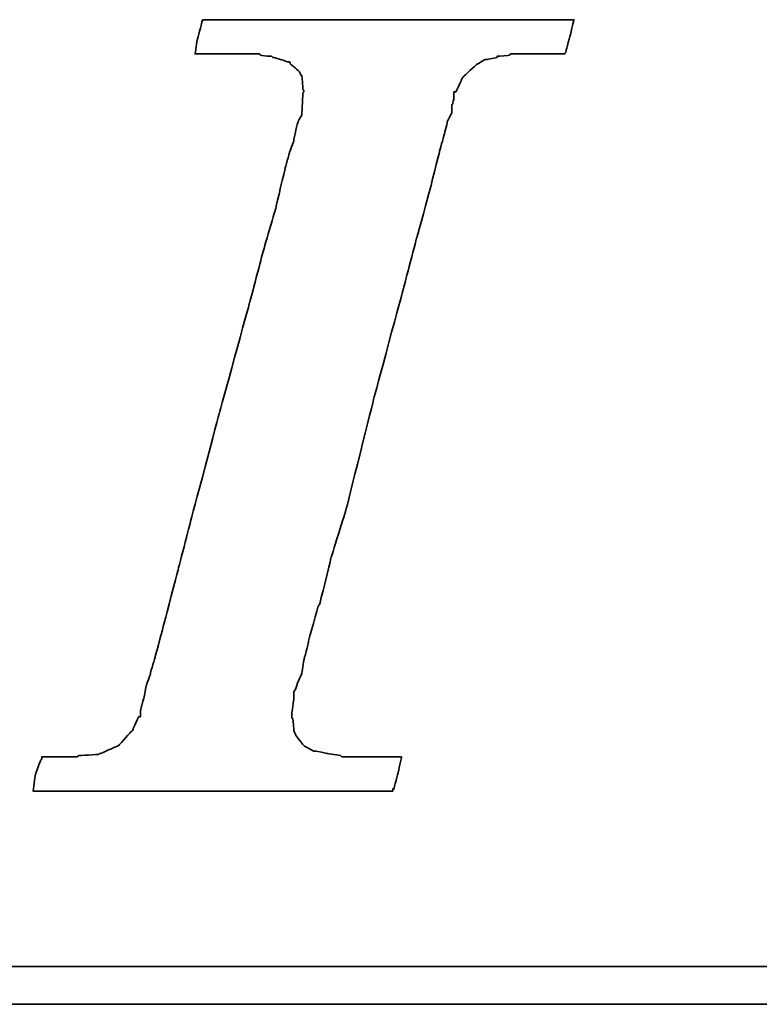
# Model space of a CAD drawing. Header units: millimetres. Extents: x 740 to 1274, y 165 to 336.
# Tile 33 of 54: x 1132.35 to 1136.51, y 218.49 to 224.04. Entities that reach past the tile are written whole.
import ezdxf

# ---------------------------------------------------------------- set-up
doc = ezdxf.new("R2010")
doc.units = ezdxf.units.MM
doc.header["$LTSCALE"] = 2
doc.layers.add('DIM', color=4, linetype='Continuous')
doc.layers.add('layer 1', color=7, linetype='Continuous')

# ---------------------------------------------------------------- blocks, each defined once
blk = doc.blocks.new('TBI MOTION logo(完整正式版)')
at = {"layer": 'layer 1', "color": 22, "lineweight": 35}
for points, knots in [([(-40.59125, -7.94375), (-40.59125, -7.94375), (-40.97375, -7.94375), (-40.97375, -7.94375), (-40.97375, -7.94375), (-40.97375, -7.94375), (-41.38125, -7.94375), (-41.38125, -7.94375), (-41.38125, -7.94375), (-41.38125, -7.94375), (-41.54875, -7.94375), (-41.54875, -7.94375), (-41.54875, -7.94375), (-41.54875, -7.94375), (-41.59875, -7.94375), (-41.59875, -7.94375), (-41.59875, -7.94375), (-41.59875, -7.94375), (-41.88375, -7.94375), (-41.88375, -7.94375), (-41.88375, -7.94375), (-41.88375, -7.94375), (-41.90875, -7.91875), (-41.90875, -7.91875), (-41.90875, -7.91875), (-41.90875, -7.91875), (-42.19875, -7.87125), (-42.19875, -7.87125), (-42.19875, -7.87125), (-42.19875, -7.87125), (-42.43875, -7.82375), (-42.43875, -7.82375), (-42.43875, -7.82375), (-42.43875, -7.82375), (-42.45875, -7.82375), (-42.45875, -7.82375), (-42.45875, -7.82375), (-42.45875, -7.82375), (-42.48625, -7.82375), (-42.48625, -7.82375), (-42.48625, -7.82375), (-42.48625, -7.82375), (-42.67625, -7.72375), (-42.67625, -7.72375), (-42.67625, -7.72375), (-42.67625, -7.72375), (-42.70125, -7.70375), (-42.70125, -7.70375), (-42.70125, -7.70375), (-42.70125, -7.70375), (-42.72375, -7.67875), (-42.72375, -7.67875), (-42.72375, -7.67875), (-42.72375, -7.67875), (-42.86875, -7.48875), (-42.86875, -7.48875), (-42.86875, -7.48875), (-42.86875, -7.48875), (-42.89375, -7.43875), (-42.89375, -7.43875), (-42.89375, -7.43875), (-42.89375, -7.43875), (-42.91875, -7.38875), (-42.91875, -7.38875), (-42.91875, -7.38875), (-42.91875, -7.38875), (-42.93875, -7.12875), (-42.93875, -7.12875), (-42.93875, -7.12875), (-42.93875, -7.12875), (-42.96375, -7.10375), (-42.96375, -7.10375), (-42.96375, -7.10375), (-42.96375, -7.10375), (-42.96375, -7.05375), (-42.96375, -7.05375), (-42.96375, -7.05375), (-42.96375, -7.05375), (-42.96375, -7.00875), (-42.96375, -7.00875), (-42.96375, -7.00875), (-42.96375, -7.00875), (-42.91875, -6.69625), (-42.91875, -6.69625), (-42.91875, -6.69625), (-42.91875, -6.69625), (-42.91875, -6.62375), (-42.91875, -6.62375), (-42.91875, -6.62375), (-42.91875, -6.62375), (-42.91875, -6.59625), (-42.91875, -6.59625), (-42.91875, -6.59625), (-42.91875, -6.59625), (-42.91875, -6.57375), (-42.91875, -6.57375), (-42.91875, -6.57375), (-42.91875, -6.57375), (-42.91875, -6.52875), (-42.91875, -6.52875), (-42.91875, -6.52875), (-42.91875, -6.52875), (-42.89375, -6.50375), (-42.89375, -6.50375), (-42.89375, -6.50375), (-42.89375, -6.50375), (-42.84375, -6.38375), (-42.84375, -6.38375), (-42.84375, -6.38375), (-42.84375, -6.38375), (-42.84375, -6.35875), (-42.84375, -6.35875), (-42.84375, -6.35875), (-42.84375, -6.35875), (-42.74625, -6.14375), (-42.74625, -6.14375), (-42.74625, -6.14375), (-42.74625, -6.14375), (-42.70125, -5.85375), (-42.70125, -5.85375), (-42.70125, -5.85375), (-42.70125, -5.85375), (-42.60375, -5.47125), (-42.60375, -5.47125), (-42.60375, -5.47125), (-42.60375, -5.47125), (-42.60375, -5.44875), (-42.60375, -5.44875), (-42.60375, -5.44875), (-42.60375, -5.44875), (-42.38875, -4.67875), (-42.38875, -4.67875), (-42.38875, -4.67875), (-42.38875, -4.67875), (-42.36375, -4.65375), (-42.36375, -4.65375), (-42.36375, -4.65375), (-42.36375, -4.65375), (-42.12375, -3.69625), (-42.12375, -3.69625), (-42.12375, -3.69625), (-42.12375, -3.69625), (-42.12375, -3.67374), (-42.12375, -3.67374), (-42.12375, -3.67374), (-42.12375, -3.67374), (-41.78875, -2.59374), (-41.78875, -2.59374), (-41.78875, -2.59374), (-41.78875, -2.59374), (-41.18875, -0.19375), (-41.18875, -0.19375), (-41.18875, -0.19375), (-41.18875, -0.19375), (-40.54375, 2.20624), (-40.54375, 2.20624), (-40.54375, 2.20624), (-40.54375, 2.20624), (-40.25375, 3.30875), (-40.25375, 3.30875), (-40.25375, 3.30875), (-40.25375, 3.30875), (-39.98875, 4.27125), (-39.98875, 4.27125), (-39.98875, 4.27125), (-39.98875, 4.27125), (-39.77375, 5.13125), (-39.77375, 5.13125), (-39.77375, 5.13125), (-39.77375, 5.13125), (-39.67875, 5.47125), (-39.67875, 5.47125), (-39.67875, 5.47125), (-39.67875, 5.47125), (-39.60375, 5.75625), (-39.60375, 5.75625), (-39.60375, 5.75625), (-39.60375, 5.75625), (-39.60375, 5.78125), (-39.60375, 5.78125), (-39.60375, 5.78125), (-39.60375, 5.78125), (-39.50875, 5.97125), (-39.50875, 5.97125), (-39.50875, 5.97125), (-39.50875, 5.97125), (-39.50875, 6.13875), (-39.50875, 6.13875), (-39.50875, 6.13875), (-39.50875, 6.13875), (-39.48625, 6.16625), (-39.48625, 6.16625), (-39.48625, 6.16625), (-39.48625, 6.16625), (-39.46125, 6.28625), (-39.46125, 6.28625), (-39.46125, 6.28625), (-39.46125, 6.28625), (-39.46125, 6.42625), (-39.46125, 6.42625), (-39.46125, 6.42625), (-39.46125, 6.42625), (-39.41375, 6.42625), (-39.41375, 6.42625), (-39.41375, 6.42625), (-39.41375, 6.42625), (-39.29375, 6.69125), (-39.29375, 6.69125), (-39.29375, 6.69125), (-39.29375, 6.69125), (-39.26875, 6.74125), (-39.26875, 6.74125), (-39.26875, 6.74125), (-39.26875, 6.74125), (-39.24375, 6.76625), (-39.24375, 6.76625), (-39.24375, 6.76625), (-39.24375, 6.76625), (-38.98375, 7.00624), (-38.98375, 7.00624), (-38.98375, 7.00624), (-38.98375, 7.00624), (-38.95625, 7.02624), (-38.95625, 7.02624), (-38.95625, 7.02624), (-38.95625, 7.02624), (-38.78875, 7.12624), (-38.78875, 7.12624), (-38.78875, 7.12624), (-38.78875, 7.12624), (-38.76375, 7.12624), (-38.76375, 7.12624), (-38.76375, 7.12624), (-38.76375, 7.12624), (-38.74375, 7.12624), (-38.74375, 7.12624), (-38.74375, 7.12624), (-38.74375, 7.12624), (-38.52875, 7.17125), (-38.52875, 7.17125), (-38.52875, 7.17125), (-38.52875, 7.17125), (-38.52875, 7.19624), (-38.52875, 7.19624), (-38.52875, 7.19624), (-38.52875, 7.19624), (-38.50375, 7.19624), (-38.50375, 7.19624), (-38.50375, 7.19624), (-38.50375, 7.19624), (-38.26125, 7.21875), (-38.26125, 7.21875), (-38.26125, 7.21875), (-38.26125, 7.21875), (-38.23875, 7.24624), (-38.23875, 7.24624), (-38.23875, 7.24624), (-38.23875, 7.24624), (-38.21625, 7.24624), (-38.21625, 7.24624), (-38.21625, 7.24624), (-38.21625, 7.24624), (-38.18875, 7.24624), (-38.18875, 7.24624), (-38.18875, 7.24624), (-38.18875, 7.24624), (-37.90375, 7.24624), (-37.90375, 7.24624), (-37.90375, 7.24624), (-37.90375, 7.24624), (-37.85375, 7.24624), (-37.85375, 7.24624), (-37.85375, 7.24624), (-37.85375, 7.24624), (-37.75875, 7.24624), (-37.75875, 7.24624), (-37.75875, 7.24624), (-37.75875, 7.24624), (-37.42375, 7.24624), (-37.42375, 7.24624), (-37.42375, 7.24624), (-37.42375, 7.24624), (-37.08875, 7.24624), (-37.08875, 7.24624), (-37.08875, 7.24624), (-37.08875, 7.24624), (-37.06375, 7.24624), (-37.06375, 7.24624), (-37.06375, 7.24624), (-37.06375, 7.24624), (-37.06375, 7.26624), (-37.06375, 7.26624), (-37.06375, 7.26624), (-37.06375, 7.26624), (-37.03875, 7.29125), (-37.03875, 7.29125), (-37.03875, 7.29125), (-37.03875, 7.29125), (-37.03875, 7.31625), (-37.03875, 7.31625), (-37.03875, 7.31625), (-37.03875, 7.31625), (-36.94125, 7.67625), (-36.94125, 7.67625), (-36.94125, 7.67625), (-36.94125, 7.67625), (-36.86875, 7.98625), (-36.86875, 7.98625), (-36.86875, 7.98625), (-36.86875, 7.98625), (-36.98875, 7.98625), (-36.98875, 7.98625), (-36.98875, 7.98625), (-36.98875, 7.98625), (-37.42375, 7.98625), (-37.42375, 7.98625), (-37.42375, 7.98625), (-37.42375, 7.98625), (-37.94875, 7.98625), (-37.94875, 7.98625), (-37.94875, 7.98625), (-37.94875, 7.98625), (-38.57375, 7.98625), (-38.57375, 7.98625), (-38.57375, 7.98625), (-38.57375, 7.98625), (-39.29375, 7.98625), (-39.29375, 7.98625), (-39.29375, 7.98625), (-39.29375, 7.98625), (-40.82875, 7.98625), (-40.82875, 7.98625), (-40.82875, 7.98625), (-40.82875, 7.98625), (-42.36375, 7.98625), (-42.36375, 7.98625), (-42.36375, 7.98625), (-42.36375, 7.98625), (-43.08375, 7.98625), (-43.08375, 7.98625), (-43.08375, 7.98625), (-43.08375, 7.98625), (-43.70875, 7.98625), (-43.70875, 7.98625), (-43.70875, 7.98625), (-43.70875, 7.98625), (-44.23375, 7.98625), (-44.23375, 7.98625), (-44.23375, 7.98625), (-44.23375, 7.98625), (-44.66875, 7.98625), (-44.66875, 7.98625), (-44.66875, 7.98625), (-44.66875, 7.98625), (-44.88375, 7.98625), (-44.88375, 7.98625), (-44.88375, 7.98625), (-44.88375, 7.98625), (-44.90875, 7.94125), (-44.90875, 7.94125), (-44.90875, 7.94125), (-44.90875, 7.94125), (-44.90875, 7.91625), (-44.90875, 7.91625), (-44.90875, 7.91625), (-44.90875, 7.91625), (-45.00375, 7.55625), (-45.00375, 7.55625), (-45.00375, 7.55625), (-45.00375, 7.55625), (-45.05375, 7.24624), (-45.05375, 7.24624), (-45.05375, 7.24624), (-45.05375, 7.24624), (-44.61875, 7.24624), (-44.61875, 7.24624), (-44.61875, 7.24624), (-44.61875, 7.24624), (-44.11375, 7.24624), (-44.11375, 7.24624), (-44.11375, 7.24624), (-44.11375, 7.24624), (-43.99375, 7.24624), (-43.99375, 7.24624), (-43.99375, 7.24624), (-43.99375, 7.24624), (-43.94625, 7.24624), (-43.94625, 7.24624), (-43.94625, 7.24624), (-43.94625, 7.24624), (-43.92374, 7.24624), (-43.92374, 7.24624), (-43.92374, 7.24624), (-43.92374, 7.24624), (-43.65875, 7.24624), (-43.65875, 7.24624), (-43.65875, 7.24624), (-43.65875, 7.24624), (-43.63875, 7.21875), (-43.63875, 7.21875), (-43.63875, 7.21875), (-43.63875, 7.21875), (-43.46875, 7.19624), (-43.46875, 7.19624), (-43.46875, 7.19624), (-43.46875, 7.19624), (-43.39875, 7.19624), (-43.39875, 7.19624), (-43.39875, 7.19624), (-43.39875, 7.19624), (-43.37125, 7.17125), (-43.37125, 7.17125), (-43.37125, 7.17125), (-43.37125, 7.17125), (-43.34875, 7.17125), (-43.34875, 7.17125), (-43.34875, 7.17125), (-43.34875, 7.17125), (-43.20375, 7.12624), (-43.20375, 7.12624), (-43.20375, 7.12624), (-43.20375, 7.12624), (-43.05875, 7.07624), (-43.05875, 7.07624), (-43.05875, 7.07624), (-43.05875, 7.07624), (-43.01375, 7.07624), (-43.01375, 7.07624), (-43.01375, 7.07624), (-43.01375, 7.07624), (-42.98875, 7.02624), (-42.98875, 7.02624), (-42.98875, 7.02624), (-42.98875, 7.02624), (-42.79875, 6.86125), (-42.79875, 6.86125), (-42.79875, 6.86125), (-42.79875, 6.86125), (-42.77375, 6.81125), (-42.77375, 6.81125), (-42.77375, 6.81125), (-42.77375, 6.81125), (-42.74625, 6.76625), (-42.74625, 6.76625), (-42.74625, 6.76625), (-42.74625, 6.76625), (-42.72375, 6.47625), (-42.72375, 6.47625), (-42.72375, 6.47625), (-42.72375, 6.47625), (-42.70125, 6.45124), (-42.70125, 6.45124), (-42.70125, 6.45124), (-42.70125, 6.45124), (-42.70125, 6.42625), (-42.70125, 6.42625), (-42.70125, 6.42625), (-42.70125, 6.42625), (-42.72375, 6.40625), (-42.72375, 6.40625), (-42.72375, 6.40625), (-42.72375, 6.40625), (-42.74625, 5.97125), (-42.74625, 5.97125), (-42.74625, 5.97125), (-42.74625, 5.97125), (-42.74625, 5.94625), (-42.74625, 5.94625), (-42.74625, 5.94625), (-42.74625, 5.94625), (-42.74625, 5.92625), (-42.74625, 5.92625), (-42.74625, 5.92625), (-42.74625, 5.92625), (-42.77375, 5.87625), (-42.77375, 5.87625), (-42.77375, 5.87625), (-42.77375, 5.87625), (-42.81875, 5.80625), (-42.81875, 5.80625), (-42.81875, 5.80625), (-42.81875, 5.80625), (-42.86875, 5.63625), (-42.86875, 5.63625), (-42.86875, 5.63625), (-42.86875, 5.63625), (-42.91875, 5.39625), (-42.91875, 5.39625), (-42.91875, 5.39625), (-42.91875, 5.39625), (-42.91875, 5.37124), (-42.91875, 5.37124), (-42.91875, 5.37124), (-42.91875, 5.37124), (-43.01375, 5.10874), (-43.01375, 5.10874), (-43.01375, 5.10874), (-43.01375, 5.10874), (-43.10875, 4.77124), (-43.10875, 4.77124), (-43.10875, 4.77124), (-43.10875, 4.77124), (-43.29875, 3.95625), (-43.29875, 3.95625), (-43.29875, 3.95625), (-43.29875, 3.95625), (-43.58875, 2.95125), (-43.58875, 2.95125), (-43.58875, 2.95125), (-43.58875, 2.95125), (-43.87375, 1.87125), (-43.87375, 1.87125), (-43.87375, 1.87125), (-43.87375, 1.87125), (-44.52625, -0.50374), (-44.52625, -0.50374), (-44.52625, -0.50374), (-44.52625, -0.50374), (-45.14875, -2.85375), (-45.14875, -2.85375), (-45.14875, -2.85375), (-45.14875, -2.85375), (-45.43375, -3.95875), (-45.43375, -3.95875), (-45.43375, -3.95875), (-45.43375, -3.95875), (-45.69875, -4.96875), (-45.69875, -4.96875), (-45.69875, -4.96875), (-45.69875, -4.96875), (-45.91375, -5.78375), (-45.91375, -5.78375), (-45.91375, -5.78375), (-45.91375, -5.78375), (-46.01375, -6.11875), (-46.01375, -6.11875), (-46.01375, -6.11875), (-46.01375, -6.11875), (-46.01375, -6.14375), (-46.01375, -6.14375), (-46.01375, -6.14375), (-46.01375, -6.14375), (-46.10875, -6.40875), (-46.10875, -6.40875), (-46.10875, -6.40875), (-46.10875, -6.40875), (-46.15375, -6.64875), (-46.15375, -6.64875), (-46.15375, -6.64875), (-46.15375, -6.64875), (-46.20375, -6.83875), (-46.20375, -6.83875), (-46.20375, -6.83875), (-46.20375, -6.83875), (-46.22875, -6.93375), (-46.22875, -6.93375), (-46.22875, -6.93375), (-46.22875, -6.93375), (-46.22875, -7.07875), (-46.22875, -7.07875), (-46.22875, -7.07875), (-46.22875, -7.07875), (-46.27375, -7.07875), (-46.27375, -7.07875), (-46.27375, -7.07875), (-46.27375, -7.07875), (-46.39375, -7.34375), (-46.39375, -7.34375), (-46.39375, -7.34375), (-46.39375, -7.34375), (-46.39375, -7.36875), (-46.39375, -7.36875), (-46.39375, -7.36875), (-46.39375, -7.36875), (-46.42125, -7.38875), (-46.42125, -7.38875), (-46.42125, -7.38875), (-46.42125, -7.38875), (-46.68375, -7.67875), (-46.68375, -7.67875), (-46.68375, -7.67875), (-46.68375, -7.67875), (-46.70875, -7.70375), (-46.70875, -7.70375), (-46.70875, -7.70375), (-46.70875, -7.70375), (-46.75375, -7.72375), (-46.75375, -7.72375), (-46.75375, -7.72375), (-46.75375, -7.72375), (-47.08875, -7.87125), (-47.08875, -7.87125), (-47.08875, -7.87125), (-47.08875, -7.87125), (-47.11625, -7.87125), (-47.11625, -7.87125), (-47.11625, -7.87125), (-47.11625, -7.87125), (-47.13875, -7.89375), (-47.13875, -7.89375), (-47.13875, -7.89375), (-47.13875, -7.89375), (-47.56875, -7.91875), (-47.56875, -7.91875), (-47.56875, -7.91875), (-47.56875, -7.91875), (-47.59625, -7.94375), (-47.59625, -7.94375), (-47.59625, -7.94375), (-47.59625, -7.94375), (-47.64375, -7.94375), (-47.64375, -7.94375), (-47.64375, -7.94375), (-47.64375, -7.94375), (-47.73625, -7.94375), (-47.73625, -7.94375), (-47.73625, -7.94375), (-47.73625, -7.94375), (-48.07375, -7.94375), (-48.07375, -7.94375), (-48.07375, -7.94375), (-48.07375, -7.94375), (-48.36125, -7.94375), (-48.36125, -7.94375), (-48.36125, -7.94375), (-48.36125, -7.94375), (-48.36125, -7.96625), (-48.36125, -7.96625), (-48.36125, -7.96625), (-48.36125, -7.96625), (-48.36125, -7.99125), (-48.36125, -7.99125), (-48.36125, -7.99125), (-48.36125, -7.99125), (-48.38875, -8.01375), (-48.38875, -8.01375), (-48.38875, -8.01375), (-48.38875, -8.01375), (-48.50875, -8.34875), (-48.50875, -8.34875), (-48.50875, -8.34875), (-48.50875, -8.34875), (-48.55375, -8.68625), (-48.55375, -8.68625), (-48.55375, -8.68625), (-48.55375, -8.68625), (-48.45875, -8.68625), (-48.45875, -8.68625), (-48.45875, -8.68625), (-48.45875, -8.68625), (-48.07375, -8.68625), (-48.07375, -8.68625), (-48.07375, -8.68625), (-48.07375, -8.68625), (-47.52375, -8.68625), (-47.52375, -8.68625), (-47.52375, -8.68625), (-47.52375, -8.68625), (-46.92375, -8.68625), (-46.92375, -8.68625), (-46.92375, -8.68625), (-46.92375, -8.68625), (-46.25375, -8.68625), (-46.25375, -8.68625), (-46.25375, -8.68625), (-46.25375, -8.68625), (-46.20375, -8.68625), (-46.20375, -8.68625), (-46.20375, -8.68625), (-46.20375, -8.68625), (-44.71375, -8.68625), (-44.71375, -8.68625), (-44.71375, -8.68625), (-44.71375, -8.68625), (-43.22875, -8.68625), (-43.22875, -8.68625), (-43.22875, -8.68625), (-43.22875, -8.68625), (-42.55875, -8.68625), (-42.55875, -8.68625), (-42.55875, -8.68625), (-42.55875, -8.68625), (-42.50875, -8.68625), (-42.50875, -8.68625), (-42.50875, -8.68625), (-42.50875, -8.68625), (-41.93375, -8.68625), (-41.93375, -8.68625), (-41.93375, -8.68625), (-41.93375, -8.68625), (-41.38125, -8.68625), (-41.38125, -8.68625), (-41.38125, -8.68625), (-41.38125, -8.68625), (-40.97375, -8.68625), (-40.97375, -8.68625), (-40.97375, -8.68625), (-40.97375, -8.68625), (-40.78125, -8.68625), (-40.78125, -8.68625), (-40.78125, -8.68625), (-40.78125, -8.68625), (-40.78125, -8.63875), (-40.78125, -8.63875), (-40.78125, -8.63875), (-40.78125, -8.63875), (-40.75875, -8.63875), (-40.75875, -8.63875), (-40.75875, -8.63875), (-40.75875, -8.63875), (-40.66375, -8.27875), (-40.66375, -8.27875), (-40.66375, -8.27875), (-40.66375, -8.27875), (-40.59125, -7.94375), (-40.59125, -7.94375)], [0, 0, 0, 0, 0.00558659, 0.00558659, 0.00558659, 0.0055866, 0.01117318, 0.01117318, 0.01117318, 0.01117319, 0.01675978, 0.01675978, 0.01675978, 0.01675979, 0.02234637, 0.02234637, 0.02234637, 0.02234638, 0.02793296, 0.02793296, 0.02793296, 0.02793297, 0.03351955, 0.03351955, 0.03351955, 0.03351956, 0.03910615, 0.03910615, 0.03910615, 0.03910616, 0.04469274, 0.04469274, 0.04469274, 0.04469275, 0.05027933, 0.05027933, 0.05027933, 0.05027934, 0.05586592, 0.05586592, 0.05586592, 0.05586593, 0.06145251, 0.06145251, 0.06145251, 0.06145252, 0.06703911, 0.06703911, 0.06703911, 0.06703912, 0.0726257, 0.0726257, 0.0726257, 0.07262571, 0.07821229, 0.07821229, 0.07821229, 0.0782123, 0.08379888, 0.08379888, 0.08379888, 0.08379889, 0.08938547, 0.08938547, 0.08938547, 0.08938548, 0.09497207, 0.09497207, 0.09497207, 0.09497208, 0.10055866, 0.10055866, 0.10055866, 0.10055867, 0.10614525, 0.10614525, 0.10614525, 0.10614526, 0.11173184, 0.11173184, 0.11173184, 0.11173185, 0.11731844, 0.11731844, 0.11731844, 0.11731845, 0.12290503, 0.12290503, 0.12290503, 0.12290504, 0.12849162, 0.12849162, 0.12849162, 0.12849163, 0.13407821, 0.13407821, 0.13407821, 0.13407822, 0.1396648, 0.1396648, 0.1396648, 0.13966481, 0.1452514, 0.1452514, 0.1452514, 0.14525141, 0.15083799, 0.15083799, 0.15083799, 0.150838, 0.15642458, 0.15642458, 0.15642458, 0.15642459, 0.16201117, 0.16201117, 0.16201117, 0.16201118, 0.16759777, 0.16759777, 0.16759777, 0.16759778, 0.17318436, 0.17318436, 0.17318436, 0.17318437, 0.17877095, 0.17877095, 0.17877095, 0.17877096, 0.18435754, 0.18435754, 0.18435754, 0.18435755, 0.18994413, 0.18994413, 0.18994413, 0.18994414, 0.19553073, 0.19553073, 0.19553073, 0.19553074, 0.20111732, 0.20111732, 0.20111732, 0.20111733, 0.20670391, 0.20670391, 0.20670391, 0.20670392, 0.2122905, 0.2122905, 0.2122905, 0.21229051, 0.21787709, 0.21787709, 0.21787709, 0.2178771, 0.22346369, 0.22346369, 0.22346369, 0.2234637, 0.22905028, 0.22905028, 0.22905028, 0.22905029, 0.23463687, 0.23463687, 0.23463687, 0.23463688, 0.24022346, 0.24022346, 0.24022346, 0.24022347, 0.24581006, 0.24581006, 0.24581006, 0.24581007, 0.25139665, 0.25139665, 0.25139665, 0.25139666, 0.25698324, 0.25698324, 0.25698324, 0.25698325, 0.26256983, 0.26256983, 0.26256983, 0.26256984, 0.26815642, 0.26815642, 0.26815642, 0.26815643, 0.27374302, 0.27374302, 0.27374302, 0.27374303, 0.27932961, 0.27932961, 0.27932961, 0.27932962, 0.2849162, 0.2849162, 0.2849162, 0.28491621, 0.29050279, 0.29050279, 0.29050279, 0.2905028, 0.29608939, 0.29608939, 0.29608939, 0.2960894, 0.30167598, 0.30167598, 0.30167598, 0.30167599, 0.30726257, 0.30726257, 0.30726257, 0.30726258, 0.31284916, 0.31284916, 0.31284916, 0.31284917, 0.31843575, 0.31843575, 0.31843575, 0.31843576, 0.32402235, 0.32402235, 0.32402235, 0.32402236, 0.32960894, 0.32960894, 0.32960894, 0.32960895, 0.33519553, 0.33519553, 0.33519553, 0.33519554, 0.34078212, 0.34078212, 0.34078212, 0.34078213, 0.34636872, 0.34636872, 0.34636872, 0.34636873, 0.35195531, 0.35195531, 0.35195531, 0.35195532, 0.3575419, 0.3575419, 0.3575419, 0.35754191, 0.36312849, 0.36312849, 0.36312849, 0.3631285, 0.36871508, 0.36871508, 0.36871508, 0.36871509, 0.37430168, 0.37430168, 0.37430168, 0.37430169, 0.37988827, 0.37988827, 0.37988827, 0.37988828, 0.38547486, 0.38547486, 0.38547486, 0.38547487, 0.39106145, 0.39106145, 0.39106145, 0.39106146, 0.39664804, 0.39664804, 0.39664804, 0.39664805, 0.40223464, 0.40223464, 0.40223464, 0.40223465, 0.40782123, 0.40782123, 0.40782123, 0.40782124, 0.41340782, 0.41340782, 0.41340782, 0.41340783, 0.41899441, 0.41899441, 0.41899441, 0.41899442, 0.42458101, 0.42458101, 0.42458101, 0.42458102, 0.4301676, 0.4301676, 0.4301676, 0.43016761, 0.43575419, 0.43575419, 0.43575419, 0.4357542, 0.44134078, 0.44134078, 0.44134078, 0.44134079, 0.44692737, 0.44692737, 0.44692737, 0.44692738, 0.45251397, 0.45251397, 0.45251397, 0.45251398, 0.45810056, 0.45810056, 0.45810056, 0.45810057, 0.46368715, 0.46368715, 0.46368715, 0.46368716, 0.46927374, 0.46927374, 0.46927374, 0.46927375, 0.47486034, 0.47486034, 0.47486034, 0.47486035, 0.48044693, 0.48044693, 0.48044693, 0.48044694, 0.48603352, 0.48603352, 0.48603352, 0.48603353, 0.49162011, 0.49162011, 0.49162011, 0.49162012, 0.4972067, 0.4972067, 0.4972067, 0.49720671, 0.5027933, 0.5027933, 0.5027933, 0.50279331, 0.50837989, 0.50837989, 0.50837989, 0.5083799, 0.51396648, 0.51396648, 0.51396648, 0.51396649, 0.51955307, 0.51955307, 0.51955307, 0.51955308, 0.52513966, 0.52513966, 0.52513966, 0.52513967, 0.53072626, 0.53072626, 0.53072626, 0.53072627, 0.53631285, 0.53631285, 0.53631285, 0.53631286, 0.54189944, 0.54189944, 0.54189944, 0.54189945, 0.54748603, 0.54748603, 0.54748603, 0.54748604, 0.55307263, 0.55307263, 0.55307263, 0.55307264, 0.55865922, 0.55865922, 0.55865922, 0.55865923, 0.56424581, 0.56424581, 0.56424581, 0.56424582, 0.5698324, 0.5698324, 0.5698324, 0.56983241, 0.57541899, 0.57541899, 0.57541899, 0.575419, 0.58100559, 0.58100559, 0.58100559, 0.5810056, 0.58659218, 0.58659218, 0.58659218, 0.58659219, 0.59217877, 0.59217877, 0.59217877, 0.59217878, 0.59776536, 0.59776536, 0.59776536, 0.59776537, 0.60335196, 0.60335196, 0.60335196, 0.60335197, 0.60893855, 0.60893855, 0.60893855, 0.60893856, 0.61452514, 0.61452514, 0.61452514, 0.61452515, 0.62011173, 0.62011173, 0.62011173, 0.62011174, 0.62569832, 0.62569832, 0.62569832, 0.62569833, 0.63128492, 0.63128492, 0.63128492, 0.63128493, 0.63687151, 0.63687151, 0.63687151, 0.63687152, 0.6424581, 0.6424581, 0.6424581, 0.64245811, 0.64804469, 0.64804469, 0.64804469, 0.6480447, 0.65363128, 0.65363128, 0.65363128, 0.65363129, 0.65921788, 0.65921788, 0.65921788, 0.65921789, 0.66480447, 0.66480447, 0.66480447, 0.66480448, 0.67039106, 0.67039106, 0.67039106, 0.67039107, 0.67597765, 0.67597765, 0.67597765, 0.67597766, 0.68156425, 0.68156425, 0.68156425, 0.68156426, 0.68715084, 0.68715084, 0.68715084, 0.68715085, 0.69273743, 0.69273743, 0.69273743, 0.69273744, 0.69832402, 0.69832402, 0.69832402, 0.69832403, 0.70391061, 0.70391061, 0.70391061, 0.70391062, 0.70949721, 0.70949721, 0.70949721, 0.70949722, 0.7150838, 0.7150838, 0.7150838, 0.71508381, 0.72067039, 0.72067039, 0.72067039, 0.7206704, 0.72625698, 0.72625698, 0.72625698, 0.72625699, 0.73184358, 0.73184358, 0.73184358, 0.73184359, 0.73743017, 0.73743017, 0.73743017, 0.73743018, 0.74301676, 0.74301676, 0.74301676, 0.74301677, 0.74860335, 0.74860335, 0.74860335, 0.74860336, 0.75418994, 0.75418994, 0.75418994, 0.75418995, 0.75977654, 0.75977654, 0.75977654, 0.75977655, 0.76536313, 0.76536313, 0.76536313, 0.76536314, 0.77094972, 0.77094972, 0.77094972, 0.77094973, 0.77653631, 0.77653631, 0.77653631, 0.77653632, 0.78212291, 0.78212291, 0.78212291, 0.78212292, 0.7877095, 0.7877095, 0.7877095, 0.78770951, 0.79329609, 0.79329609, 0.79329609, 0.7932961, 0.79888268, 0.79888268, 0.79888268, 0.79888269, 0.80446927, 0.80446927, 0.80446927, 0.80446928, 0.81005587, 0.81005587, 0.81005587, 0.81005588, 0.81564246, 0.81564246, 0.81564246, 0.81564247, 0.82122905, 0.82122905, 0.82122905, 0.82122906, 0.82681564, 0.82681564, 0.82681564, 0.82681565, 0.83240223, 0.83240223, 0.83240223, 0.83240224, 0.83798883, 0.83798883, 0.83798883, 0.83798884, 0.84357542, 0.84357542, 0.84357542, 0.84357543, 0.84916201, 0.84916201, 0.84916201, 0.84916202, 0.8547486, 0.8547486, 0.8547486, 0.85474861, 0.8603352, 0.8603352, 0.8603352, 0.86033521, 0.86592179, 0.86592179, 0.86592179, 0.8659218, 0.87150838, 0.87150838, 0.87150838, 0.87150839, 0.87709497, 0.87709497, 0.87709497, 0.87709498, 0.88268156, 0.88268156, 0.88268156, 0.88268157, 0.88826816, 0.88826816, 0.88826816, 0.88826817, 0.89385475, 0.89385475, 0.89385475, 0.89385476, 0.89944134, 0.89944134, 0.89944134, 0.89944135, 0.90502793, 0.90502793, 0.90502793, 0.90502794, 0.91061453, 0.91061453, 0.91061453, 0.91061454, 0.91620112, 0.91620112, 0.91620112, 0.91620113, 0.92178771, 0.92178771, 0.92178771, 0.92178772, 0.9273743, 0.9273743, 0.9273743, 0.92737431, 0.93296089, 0.93296089, 0.93296089, 0.9329609, 0.93854749, 0.93854749, 0.93854749, 0.9385475, 0.94413408, 0.94413408, 0.94413408, 0.94413409, 0.94972067, 0.94972067, 0.94972067, 0.94972068, 0.95530726, 0.95530726, 0.95530726, 0.95530727, 0.96089385, 0.96089385, 0.96089385, 0.96089386, 0.96648045, 0.96648045, 0.96648045, 0.96648046, 0.97206704, 0.97206704, 0.97206704, 0.97206705, 0.97765363, 0.97765363, 0.97765363, 0.97765364, 0.98324022, 0.98324022, 0.98324022, 0.98324023, 0.98882682, 0.98882682, 0.98882682, 0.98882683, 0.99441341, 0.99441341, 0.99441341, 0.99441342, 1, 1, 1, 1]), ([(75.90875, -9.47875), (75.90875, -9.47875), (75.90875, -12.28625), (75.90875, -12.28625), (75.90875, -12.28625), (75.90875, -12.28625), (75.90875, -12.47875), (75.90875, -12.47875), (75.90875, -12.47875), (75.90875, -12.47875), (75.71625, -12.47875), (75.71625, -12.47875), (75.71625, -12.47875), (75.71625, -12.47875), (-88.32875, -12.47875), (-88.32875, -12.47875), (-88.32875, -12.47875), (-88.32875, -12.47875), (-88.32875, -13.29375), (-88.32875, -13.29375), (-88.32875, -13.29375), (-88.32875, -13.29375), (82.89125, -13.29375), (82.89125, -13.29375), (82.89125, -13.29375), (82.89125, -13.29375), (75.90875, -9.47875), (75.90875, -9.47875)], [0, 0, 0, 0, 0.14285714, 0.14285714, 0.14285714, 0.14285715, 0.28571429, 0.28571429, 0.28571429, 0.2857143, 0.42857143, 0.42857143, 0.42857143, 0.42857144, 0.57142857, 0.57142857, 0.57142857, 0.57142858, 0.71428571, 0.71428571, 0.71428571, 0.71428572, 0.85714286, 0.85714286, 0.85714286, 0.85714287, 1, 1, 1, 1])]:
    blk.add_open_spline(points, degree=3, knots=knots, dxfattribs=at)

msp = doc.modelspace()

# ---------------------------------------------------------------- block references
at = {"layer": 'DIM', "color": 7, "xscale": 0.2606204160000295, "yscale": 0.2606204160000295, "zscale": 0.2606204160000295}
msp.add_blockref('TBI MOTION logo(完整正式版)', (1145.0796, 221.954), dxfattribs=at)

doc.saveas('drawing.dxf')
